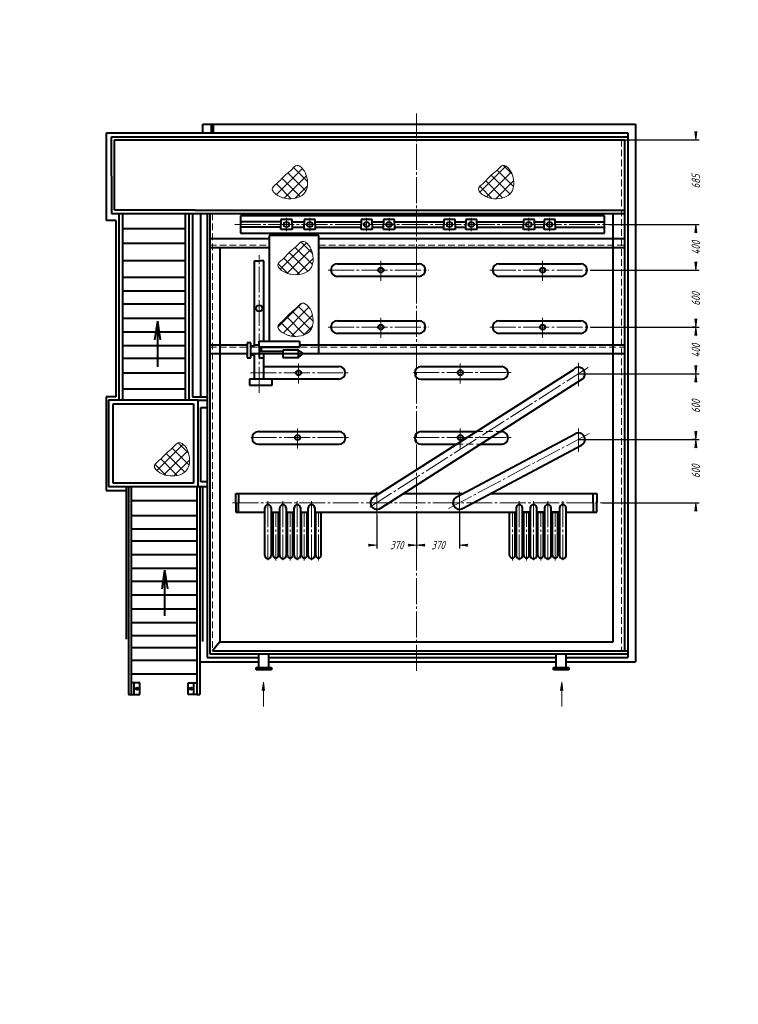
# Model space of a CAD drawing. Header units: millimetres. Extents: x 0 to 841, y 0 to 594.
# Tile 2 of 2: x 408 to 841, y 0 to 594. Entities that reach past the tile are written whole.
import ezdxf

# ---------------------------------------------------------------- set-up
doc = ezdxf.new("R2010")
doc.units = ezdxf.units.MM
for name, pattern in [('K5LT_AXLED', [20.152056, 15.652056, -1.5, 1.5, -1.5]), ('K5LT_BASIC', [0]), ('K5LT_DASHED', [6, 4, -2]), ('K5LT_THIN', [0]), ('K5LT_THIN_INCLUDED_TO_HATCHING', [0])]:
    doc.linetypes.add(name, pattern=pattern)
doc.styles.add('KDIMTEXTSTYLE', font='GOST_AU.SHX', dxfattribs={"width": 0.96, "oblique": 15, "height": 5})
doc.dimstyles.new('KDIMSTYLE (1.00)', dxfattribs={"dimtxt": 5, "dimasz": 1, "dimexe": 2, "dimexo": 0, "dimgap": 1, "dimtad": 1, "dimtxsty": 'KDIMTEXTSTYLE', "dimsah": 1, "dimcen": 0, "dimdle": 1, "dimadec": 0, "dimazin": 0, "dimtfac": 0.667, "dimtmove": 0, "dimatfit": 3, "dimfxl": 0, "dimtvp": 1, "dimtolj": 1, "dimtzin": 0, "dimarcsym": 0})
pattern_1 = [(45, (0, 0), (-3.367596, 3.367596), []), (135, (0, 0), (-3.367596, -3.367596), [])]

# ---------------------------------------------------------------- blocks, each defined once
blk = doc.blocks.new('U9')
blk.add_hatch(color=7).paths.add_polyline_path([(555.31, 189.34), (554.65, 194.34), (553.99, 189.34), (554.65, 189.84)])
at = {"color": 7, "linetype": 'K5LT_THIN', "lineweight": 18}
for p, q in [((553.99, 189.34), (554.65, 194.34)), ((554.65, 194.34), (555.31, 189.34)), ((554.65, 179.7), (554.65, 194.34)), ((554.65, 189.84), (553.99, 189.34)), ((555.31, 189.34), (554.65, 189.84))]:
    blk.add_line(p, q, dxfattribs=at)
blk = doc.blocks.new('U10')
blk.add_hatch(color=7).paths.add_polyline_path([(735.2, 189.34), (734.54, 194.34), (733.88, 189.34), (734.54, 189.84)])
at = {"color": 7, "linetype": 'K5LT_THIN', "lineweight": 18}
for p, q in [((733.88, 189.34), (734.54, 194.34)), ((734.54, 194.34), (735.2, 189.34)), ((734.54, 179.7), (734.54, 194.34)), ((734.54, 189.84), (733.88, 189.34)), ((735.2, 189.34), (734.54, 189.84))]:
    blk.add_line(p, q, dxfattribs=at)
blk = doc.blocks.new('KDIMARROW_01')
blk.add_hatch(color=0).paths.add_polyline_path([(0, 0), (-5, 0.66), (-4.5, 0), (-5, -0.66)])
at = {"color": 0, "linetype": 'K5LT_THIN', "lineweight": 18}
for p, q in [((-4.5, 0), (-5, 0.66)), ((-5, 0.66), (0, 0)), ((0, 0), (-5, -0.66)), ((-5, -0.66), (-4.5, 0)), ((0, 0), (-1, 0))]:
    blk.add_line(p, q, dxfattribs=at)
blk = doc.blocks.new('U18')
at = {"color": 5, "linetype": 'K5LT_BASIC', "lineweight": 40}
for p, q in [((550.32, 203.24), (559.5, 203.24)), ((550.32, 201.8), (550.32, 203.24)), ((559.5, 203.24), (559.5, 201.8)), ((559.5, 201.8), (550.32, 201.8))]:
    blk.add_line(p, q, dxfattribs=at)
blk = doc.blocks.new('U19')
at = {"color": 5, "linetype": 'K5LT_BASIC', "lineweight": 40}
for p, q in [((729.59, 203.24), (738.77, 203.24)), ((729.59, 201.8), (729.59, 203.24)), ((738.77, 203.24), (738.77, 201.8)), ((738.77, 201.8), (729.59, 201.8))]:
    blk.add_line(p, q, dxfattribs=at)

msp = doc.modelspace()

# ---------------------------------------------------------------- hatches: boundary and pattern name
h = msp.add_hatch()
h.set_pattern_fill('ANSI37', style=0, pattern_type=0)
h.set_pattern_definition(pattern_1)
h.paths.add_polyline_path([(565.728, 486.767), (565.678, 486.789), (565.605, 486.822), (565.495, 486.87), (565.33, 486.943), (565.084, 487.054), (564.715, 487.222), (564.167, 487.484), (563.359, 487.913), (562.198, 488.675), (561.241, 489.518), (561.184, 489.577), (561.07, 489.698), (560.852, 489.949), (560.533, 490.372), (560.203, 490.967), (560.04, 491.579), (560.035, 491.641), (560.034, 491.763), (560.057, 492.006), (560.203, 492.483), (560.811, 493.402), (561.539, 494.143), (561.945, 494.508), (562.157, 494.693), (562.275, 494.795), (562.366, 494.874), (562.476, 494.968), (562.629, 495.101), (562.852, 495.295), (562.923, 495.358), (563.064, 495.484), (563.339, 495.734), (563.866, 496.231), (564.849, 497.209), (565.781, 498.178), (566.334, 498.756), (566.786, 499.222), (567.29, 499.725), (567.965, 500.365), (568.041, 500.433), (568.193, 500.57), (568.502, 500.841), (569.035, 501.296), (569.462, 501.656), (569.923, 502.046), (570.521, 502.562), (571.364, 503.333), (571.96, 503.927), (572.028, 503.998), (572.164, 504.142), (572.282, 504.266), (572.341, 504.329), (572.374, 504.364), (572.417, 504.411), (572.481, 504.479), (572.578, 504.581), (572.723, 504.733), (572.941, 504.955), (573.271, 505.269), (573.777, 505.678), (574.571, 506.07), (574.791, 506.116), (574.86, 506.125), (575, 506.134), (575.284, 506.121), (575.863, 505.983), (577.02, 505.342), (577.868, 504.615), (578.412, 504.035), (578.567, 503.851), (578.637, 503.765), (578.773, 503.594), (579.029, 503.249), (579.482, 502.55), (580.184, 501.111), (580.879, 498.786), (580.9, 498.694), (580.939, 498.508), (581.014, 498.133), (581.142, 497.376), (581.295, 495.842), (581.105, 493.037), (580.99, 492.538), (580.963, 492.436), (580.905, 492.232), (580.775, 491.828), (580.458, 491.041), (579.6, 489.59), (579.009, 488.895), (578.94, 488.825), (578.799, 488.687), (578.507, 488.425), (577.881, 487.946), (576.496, 487.162), (573.953, 486.319), (573.833, 486.293), (573.594, 486.244), (573.115, 486.157), (572.154, 486.032), (570.233, 485.969), (567.789, 486.251), (567.707, 486.268), (567.542, 486.303), (567.213, 486.377), (566.559, 486.542), (566.122, 486.659), (565.904, 486.719), (565.794, 486.749), (565.739, 486.764)])
h = msp.add_hatch()
h.set_pattern_fill('ANSI37', style=0, pattern_type=0)
h.set_pattern_definition(pattern_1)
h.paths.add_polyline_path([(690.045, 486.767), (689.995, 486.789), (689.922, 486.822), (689.812, 486.87), (689.647, 486.943), (689.401, 487.054), (689.033, 487.222), (688.484, 487.484), (687.677, 487.913), (686.515, 488.675), (685.558, 489.518), (685.501, 489.577), (685.388, 489.698), (685.169, 489.949), (684.85, 490.372), (684.52, 490.967), (684.357, 491.579), (684.352, 491.641), (684.351, 491.763), (684.374, 492.006), (684.52, 492.483), (685.128, 493.402), (685.856, 494.143), (686.263, 494.508), (686.474, 494.693), (686.592, 494.795), (686.683, 494.874), (686.793, 494.968), (686.947, 495.101), (687.169, 495.295), (687.24, 495.358), (687.381, 495.484), (687.656, 495.734), (688.183, 496.231), (689.166, 497.209), (690.098, 498.178), (690.651, 498.756), (691.104, 499.222), (691.607, 499.725), (692.283, 500.365), (692.358, 500.433), (692.511, 500.57), (692.819, 500.841), (693.352, 501.296), (693.779, 501.656), (694.24, 502.046), (694.838, 502.562), (695.681, 503.333), (696.277, 503.927), (696.345, 503.998), (696.481, 504.142), (696.599, 504.266), (696.658, 504.329), (696.691, 504.364), (696.734, 504.411), (696.799, 504.479), (696.895, 504.581), (697.04, 504.733), (697.258, 504.955), (697.588, 505.269), (698.094, 505.678), (698.888, 506.07), (699.108, 506.116), (699.177, 506.125), (699.317, 506.134), (699.601, 506.121), (700.18, 505.983), (701.337, 505.342), (702.185, 504.615), (702.729, 504.035), (702.885, 503.851), (702.954, 503.765), (703.09, 503.594), (703.346, 503.249), (703.799, 502.55), (704.501, 501.111), (705.196, 498.786), (705.217, 498.694), (705.256, 498.508), (705.331, 498.133), (705.459, 497.376), (705.612, 495.842), (705.422, 493.037), (705.307, 492.538), (705.28, 492.436), (705.222, 492.232), (705.092, 491.828), (704.775, 491.041), (703.917, 489.59), (703.326, 488.895), (703.257, 488.825), (703.116, 488.687), (702.824, 488.425), (702.198, 487.946), (700.813, 487.162), (698.27, 486.319), (698.151, 486.293), (697.912, 486.244), (697.432, 486.157), (696.472, 486.032), (694.55, 485.969), (692.106, 486.251), (692.024, 486.268), (691.859, 486.303), (691.53, 486.377), (690.876, 486.542), (690.439, 486.659), (690.221, 486.719), (690.111, 486.749), (690.056, 486.764)])
h = msp.add_hatch()
h.set_pattern_fill('ANSI37', style=0, pattern_type=0)
h.set_pattern_definition(pattern_1)
h.paths.add_polyline_path([(569.09, 440.924), (569.04, 440.946), (568.967, 440.979), (568.857, 441.028), (568.692, 441.101), (568.446, 441.211), (568.078, 441.379), (567.529, 441.642), (566.722, 442.07), (565.56, 442.832), (564.603, 443.675), (564.546, 443.735), (564.433, 443.856), (564.214, 444.106), (563.895, 444.529), (563.565, 445.124), (563.402, 445.736), (563.398, 445.798), (563.396, 445.921), (563.419, 446.164), (563.565, 446.64), (564.173, 447.559), (564.901, 448.301), (565.308, 448.666), (565.519, 448.85), (565.637, 448.952), (565.729, 449.031), (565.838, 449.125), (565.992, 449.258), (566.214, 449.453), (566.285, 449.516), (566.426, 449.641), (566.701, 449.891), (567.228, 450.388), (568.211, 451.366), (569.143, 452.335), (569.696, 452.913), (570.149, 453.379), (570.652, 453.882), (571.328, 454.522), (571.403, 454.591), (571.556, 454.727), (571.864, 454.998), (572.397, 455.453), (572.824, 455.813), (573.285, 456.203), (573.883, 456.719), (574.726, 457.49), (575.322, 458.084), (575.39, 458.155), (575.527, 458.299), (575.644, 458.424), (575.703, 458.486), (575.736, 458.522), (575.779, 458.568), (575.844, 458.636), (575.94, 458.738), (576.085, 458.89), (576.303, 459.112), (576.633, 459.427), (577.139, 459.835), (577.933, 460.228), (578.153, 460.274), (578.222, 460.282), (578.362, 460.291), (578.646, 460.278), (579.225, 460.14), (580.383, 459.5), (581.23, 458.772), (581.774, 458.192), (581.93, 458.008), (582, 457.923), (582.135, 457.751), (582.391, 457.406), (582.844, 456.707), (583.547, 455.268), (584.241, 452.944), (584.262, 452.851), (584.301, 452.665), (584.376, 452.29), (584.504, 451.534), (584.657, 449.999), (584.467, 447.195), (584.353, 446.695), (584.325, 446.593), (584.267, 446.389), (584.137, 445.985), (583.82, 445.198), (582.962, 443.748), (582.371, 443.052), (582.302, 442.982), (582.161, 442.845), (581.869, 442.582), (581.243, 442.103), (579.858, 441.319), (577.315, 440.477), (577.196, 440.451), (576.957, 440.401), (576.477, 440.314), (575.517, 440.189), (573.595, 440.126), (571.151, 440.408), (571.069, 440.425), (570.904, 440.46), (570.575, 440.535), (569.921, 440.699), (569.484, 440.816), (569.266, 440.876), (569.156, 440.906), (569.101, 440.922)])
h = msp.add_hatch()
h.set_pattern_fill('ANSI37', style=0, pattern_type=0)
h.set_pattern_definition(pattern_1)
h.paths.add_polyline_path([(569.09, 403.698), (569.04, 403.719), (568.967, 403.752), (568.857, 403.801), (568.692, 403.874), (568.446, 403.984), (568.078, 404.152), (567.529, 404.415), (566.722, 404.843), (565.56, 405.605), (564.603, 406.448), (564.546, 406.508), (564.433, 406.629), (564.214, 406.879), (563.895, 407.302), (563.565, 407.897), (563.402, 408.509), (563.398, 408.571), (563.396, 408.694), (563.419, 408.937), (563.565, 409.413), (564.173, 410.333), (564.901, 411.074), (565.308, 411.439), (565.519, 411.623), (565.637, 411.725), (565.729, 411.804), (565.838, 411.898), (565.992, 412.031), (566.214, 412.226), (566.285, 412.289), (566.426, 412.414), (566.701, 412.664), (567.228, 413.161), (568.211, 414.139), (569.143, 415.108), (569.696, 415.686), (570.149, 416.152), (570.652, 416.655), (571.328, 417.295), (571.403, 417.364), (571.556, 417.5), (571.864, 417.771), (572.397, 418.226), (572.824, 418.586), (573.285, 418.976), (573.883, 419.492), (574.726, 420.263), (575.322, 420.857), (575.39, 420.928), (575.527, 421.072), (575.644, 421.197), (575.703, 421.26), (575.736, 421.295), (575.779, 421.341), (575.844, 421.409), (575.94, 421.511), (576.085, 421.663), (576.303, 421.885), (576.633, 422.2), (577.139, 422.608), (577.933, 423.001), (578.153, 423.047), (578.222, 423.055), (578.362, 423.064), (578.646, 423.051), (579.225, 422.913), (580.383, 422.273), (581.23, 421.545), (581.774, 420.965), (581.93, 420.781), (582, 420.696), (582.135, 420.524), (582.391, 420.179), (582.844, 419.48), (583.547, 418.041), (584.241, 415.717), (584.262, 415.624), (584.301, 415.438), (584.376, 415.063), (584.504, 414.307), (584.657, 412.772), (584.467, 409.968), (584.353, 409.468), (584.325, 409.366), (584.267, 409.162), (584.137, 408.758), (583.82, 407.971), (582.962, 406.521), (582.371, 405.825), (582.302, 405.755), (582.161, 405.618), (581.869, 405.355), (581.243, 404.876), (579.858, 404.092), (577.315, 403.25), (577.196, 403.224), (576.957, 403.174), (576.477, 403.088), (575.517, 402.962), (573.595, 402.899), (571.151, 403.181), (571.069, 403.198), (570.904, 403.233), (570.575, 403.308), (569.921, 403.472), (569.484, 403.589), (569.266, 403.649), (569.156, 403.679), (569.101, 403.695)])
h = msp.add_hatch()
h.set_pattern_fill('ANSI37', style=0, pattern_type=0)
h.set_pattern_definition(pattern_1)
h.paths.add_polyline_path([(494.598, 319.524), (494.549, 319.546), (494.475, 319.578), (494.365, 319.627), (494.2, 319.7), (493.954, 319.81), (493.586, 319.978), (493.038, 320.241), (492.23, 320.669), (491.068, 321.431), (490.111, 322.274), (490.054, 322.334), (489.941, 322.455), (489.722, 322.705), (489.403, 323.128), (489.073, 323.723), (488.91, 324.335), (488.906, 324.397), (488.904, 324.52), (488.927, 324.763), (489.073, 325.239), (489.681, 326.159), (490.409, 326.9), (490.816, 327.265), (491.028, 327.449), (491.145, 327.551), (491.237, 327.63), (491.346, 327.724), (491.5, 327.857), (491.722, 328.052), (491.793, 328.115), (491.934, 328.24), (492.209, 328.49), (492.736, 328.987), (493.719, 329.965), (494.651, 330.934), (495.204, 331.513), (495.657, 331.978), (496.16, 332.481), (496.836, 333.121), (496.911, 333.19), (497.064, 333.326), (497.373, 333.597), (497.905, 334.053), (498.332, 334.412), (498.793, 334.802), (499.391, 335.318), (500.234, 336.09), (500.83, 336.683), (500.898, 336.755), (501.035, 336.898), (501.152, 337.023), (501.211, 337.086), (501.244, 337.121), (501.287, 337.167), (501.352, 337.235), (501.448, 337.338), (501.593, 337.489), (501.811, 337.711), (502.141, 338.026), (502.647, 338.434), (503.441, 338.827), (503.661, 338.873), (503.73, 338.881), (503.87, 338.89), (504.154, 338.878), (504.733, 338.739), (505.891, 338.099), (506.738, 337.371), (507.282, 336.791), (507.438, 336.607), (507.508, 336.522), (507.643, 336.35), (507.899, 336.005), (508.352, 335.306), (509.055, 333.867), (509.749, 331.543), (509.77, 331.45), (509.81, 331.264), (509.884, 330.89), (510.012, 330.133), (510.166, 328.598), (509.976, 325.794), (509.861, 325.294), (509.833, 325.192), (509.775, 324.988), (509.645, 324.585), (509.328, 323.798), (508.47, 322.347), (507.879, 321.651), (507.81, 321.581), (507.67, 321.444), (507.377, 321.181), (506.751, 320.702), (505.366, 319.918), (502.823, 319.076), (502.704, 319.05), (502.465, 319), (501.986, 318.914), (501.025, 318.788), (499.103, 318.725), (496.659, 319.008), (496.577, 319.024), (496.412, 319.059), (496.084, 319.134), (495.429, 319.298), (494.992, 319.415), (494.774, 319.475), (494.664, 319.505), (494.609, 319.521)])

# ---------------------------------------------------------------- linework, layer by layer
at = {"color": 30, "linetype": 'K5LT_AXLED', "lineweight": 18}
for p, q in [((647.002, 201.18), (647.002, 537.424)), ((537.411, 470.448), (762.944, 470.448)), ((568.582, 474.373), (568.582, 466.513)), ((582.613, 474.373), (582.613, 466.513)), ((616.873, 474.373), (616.873, 466.513)), ((630.41, 474.373), (630.41, 466.513)), ((666.86, 474.373), (666.86, 466.513)), ((680.002, 474.373), (680.002, 466.513)), ((714.737, 474.373), (714.737, 466.513)), ((727.222, 474.373), (727.222, 466.513)), ((552.087, 368.957), (552.087, 451.872)), ((625.474, 436.427), (625.474, 448.527)), ((722.972, 436.427), (722.972, 448.527)), ((593.7, 442.924), (654.378, 442.924)), ((691.198, 442.924), (751.877, 442.924)), ((625.474, 402.048), (625.474, 414.148)), ((722.972, 402.048), (722.972, 414.148)), ((593.7, 408.545), (654.378, 408.545)), ((691.198, 408.545), (751.877, 408.545)), ((575.811, 374.48), (575.811, 386.579)), ((673.368, 374.566), (673.368, 386.666)), ((744.623, 387.053), (744.623, 372.972)), ((546.874, 380.977), (606.404, 380.977)), ((618.808, 299.829), (750.533, 384.129)), ((645.061, 381.063), (704.591, 381.063)), ((575.295, 335.354), (575.295, 347.454)), ((673.368, 335.354), (673.368, 347.454)), ((744.623, 347.455), (744.623, 333.374)), ((546.988, 341.851), (606.518, 341.851)), ((645.061, 341.851), (704.591, 341.851)), ((666.229, 299.015), (751.132, 344.374)), ((623.073, 309.241), (623.073, 295.16)), ((672.889, 309.241), (672.889, 295.16)), ((557.425, 303.567), (557.425, 267.898)), ((566.454, 303.567), (566.454, 267.898)), ((575.113, 303.567), (575.113, 267.898)), ((583.668, 303.567), (583.668, 267.898)), ((708.969, 303.567), (708.969, 267.898)), ((717.523, 303.567), (717.523, 267.898)), ((726.182, 303.567), (726.182, 267.898)), ((735.211, 303.567), (735.211, 267.898)), ((535.977, 302.541), (759.05, 302.541)), ((562.102, 267.833), (562.102, 296.987)), ((570.775, 267.833), (570.775, 296.987)), ((579.338, 267.833), (579.338, 296.987)), ((587.869, 267.833), (587.869, 296.987)), ((704.768, 267.833), (704.768, 296.987)), ((713.298, 267.833), (713.298, 296.987)), ((721.861, 267.833), (721.861, 296.987)), ((730.534, 267.833), (730.534, 296.987))]:
    msp.add_line(p, q, dxfattribs=at)
at = {"color": 5, "linetype": 'K5LT_BASIC', "lineweight": 40}
for p, q in [((518.057, 525.675), (518.057, 531.061)), ((518.057, 531.061), (778.982, 531.061)), ((523.154, 531.061), (523.154, 525.675)), ((524.648, 525.675), (524.648, 531.061)), ((778.982, 531.061), (778.982, 206.515)), ((460.044, 472.795), (460.044, 525.675)), ((460.044, 525.675), (774.315, 525.675)), ((463.028, 499.6), (463.028, 523.426)), ((463.028, 523.426), (774.315, 523.426)), ((774.315, 525.675), (774.315, 209.216)), ((464.968, 479.17), (464.968, 521.568)), ((464.968, 521.568), (526.929, 521.568)), ((526.929, 521.568), (772.397, 521.568)), ((772.397, 521.568), (772.397, 213.155)), ((463.028, 499.6), (463.028, 477.004)), ((463.028, 477.004), (772.397, 477.004)), ((513.47, 479.17), (464.968, 479.17)), ((467.54, 477.004), (467.54, 364.433)), ((469.667, 477.004), (469.667, 364.433)), ((507.553, 477.004), (507.553, 364.433)), ((509.679, 477.004), (509.679, 364.433)), ((511.951, 477.004), (511.951, 366.568)), ((513.47, 479.17), (772.397, 479.17)), ((516.637, 477.004), (516.637, 374.094)), ((520.817, 477.004), (520.817, 420.983)), ((522.313, 477.004), (522.313, 427.872)), ((760.423, 475.761), (540.786, 475.761)), ((540.786, 475.761), (540.786, 465.134)), ((760.423, 465.134), (760.423, 475.761)), ((765.586, 218.624), (765.586, 477.004)), ((465.716, 472.795), (460.044, 472.795)), ((465.716, 472.795), (465.716, 366.495)), ((565.241, 472.022), (540.786, 472.022)), ((571.923, 473.558), (565.241, 473.558)), ((565.241, 473.558), (565.241, 470.485)), ((565.241, 467.337), (565.241, 470.41)), ((571.923, 470.448), (571.923, 473.558)), ((571.923, 472.003), (579.272, 472.022)), ((571.923, 470.448), (571.923, 467.337)), ((585.954, 473.558), (579.272, 473.558)), ((579.272, 473.558), (579.272, 470.485)), ((579.272, 467.337), (579.272, 470.41)), ((585.954, 470.448), (585.954, 473.558)), ((585.954, 472.003), (613.532, 472.022)), ((585.954, 470.448), (585.954, 467.337)), ((620.214, 473.558), (613.532, 473.558)), ((613.532, 473.558), (613.532, 470.485)), ((613.532, 467.337), (613.532, 470.41)), ((620.214, 470.448), (620.214, 473.558)), ((620.214, 472.003), (627.069, 472.003)), ((620.214, 470.448), (620.214, 467.337)), ((633.751, 473.558), (627.069, 473.558)), ((627.069, 473.558), (627.069, 470.485)), ((627.069, 467.337), (627.069, 470.41)), ((633.751, 470.448), (633.751, 473.558)), ((633.751, 472.003), (663.519, 472.022)), ((633.751, 470.448), (633.751, 467.337)), ((670.201, 473.558), (663.519, 473.558)), ((663.519, 473.558), (663.519, 470.485)), ((663.519, 467.337), (663.519, 470.41)), ((670.201, 470.448), (670.201, 473.558)), ((670.201, 472.022), (676.661, 472.022)), ((670.201, 470.448), (670.201, 467.337)), ((683.343, 473.558), (676.661, 473.558)), ((676.661, 473.558), (676.661, 470.485)), ((676.661, 467.337), (676.661, 470.41)), ((683.343, 470.448), (683.343, 473.558)), ((683.343, 472.003), (711.396, 472.022)), ((683.343, 470.448), (683.343, 467.337)), ((718.078, 473.558), (711.396, 473.558)), ((711.396, 473.558), (711.396, 470.485)), ((711.396, 467.337), (711.396, 470.41)), ((718.078, 470.448), (718.078, 473.558)), ((718.078, 472.003), (723.881, 472.003)), ((718.078, 470.448), (718.078, 467.337)), ((730.563, 473.558), (723.881, 473.558)), ((723.881, 473.558), (723.881, 470.485)), ((723.881, 467.337), (723.881, 470.41)), ((730.563, 470.448), (730.563, 473.558)), ((730.563, 472.003), (760.423, 472.003)), ((730.563, 470.448), (730.563, 467.337)), ((469.667, 467.995), (507.553, 467.995)), ((565.241, 468.873), (540.786, 468.873)), ((540.786, 465.134), (760.423, 465.134)), ((588.049, 463.749), (558.144, 463.749)), ((558.144, 463.749), (558.144, 400.09)), ((571.923, 467.337), (565.241, 467.337)), ((571.923, 468.892), (579.272, 468.873)), ((585.954, 467.337), (579.272, 467.337)), ((585.954, 468.892), (613.532, 468.873)), ((588.049, 392.538), (588.049, 463.749)), ((620.214, 467.337), (613.532, 467.337)), ((620.214, 468.892), (627.069, 468.892)), ((633.751, 467.337), (627.069, 467.337)), ((633.751, 468.892), (663.519, 468.873)), ((670.201, 467.337), (663.519, 467.337)), ((670.201, 468.873), (676.661, 468.873)), ((683.343, 467.337), (676.661, 467.337)), ((683.343, 468.892), (711.396, 468.873)), ((718.078, 467.337), (711.396, 467.337)), ((718.078, 468.892), (723.881, 468.892)), ((730.563, 467.337), (723.881, 467.337)), ((730.563, 468.892), (760.423, 468.892)), ((469.667, 459.156), (507.553, 459.156)), ((522.313, 461.904), (558.144, 461.904)), ((588.049, 461.904), (772.397, 461.904)), ((522.313, 456.568), (558.144, 456.568)), ((528.418, 456.568), (528.418, 218.624)), ((588.049, 456.568), (772.397, 456.568)), ((469.667, 448.809), (507.553, 448.809)), ((549.254, 397.285), (549.254, 448.558)), ((549.254, 448.558), (552.087, 448.558)), ((554.92, 448.558), (552.087, 448.558)), ((554.92, 400.09), (554.92, 448.558)), ((599.174, 446.727), (648.504, 446.727)), ((696.672, 446.727), (746.002, 446.727)), ((469.667, 438.64), (507.553, 438.64)), ((648.504, 439.121), (599.174, 439.121)), ((746.002, 439.121), (696.672, 439.121)), ((469.667, 430.491), (507.553, 430.491)), ((522.313, 427.872), (522.313, 211.442)), ((469.667, 422.623), (507.553, 422.623)), ((520.817, 420.983), (520.817, 209.216)), ((469.667, 413.938), (507.553, 413.938)), ((490.747, 412.138), (489.002, 400.951)), ((490.747, 412.138), (490.747, 384.643)), ((490.747, 412.138), (492.492, 400.951)), ((599.174, 412.348), (648.504, 412.348)), ((696.672, 412.348), (746.002, 412.348)), ((469.667, 405.759), (507.553, 405.759)), ((648.504, 404.742), (599.174, 404.742)), ((746.002, 404.742), (696.672, 404.742)), ((547.123, 399.114), (544.95, 399.114)), ((544.95, 399.114), (544.95, 390.008)), ((547.123, 390.008), (547.123, 399.114)), ((552.087, 396.474), (552.087, 400.09)), ((552.087, 400.09), (554.92, 400.09)), ((554.92, 400.09), (576.478, 400.09)), ((576.478, 400.09), (576.478, 396.474)), ((469.667, 397.502), (507.553, 397.502)), ((522.313, 397.874), (544.95, 397.874)), ((522.313, 392.538), (544.95, 392.538)), ((547.123, 397.285), (549.254, 397.285)), ((547.123, 392.538), (772.397, 392.538)), ((549.254, 397.874), (552.087, 397.874)), ((576.478, 396.474), (552.087, 396.474)), ((552.087, 396.474), (552.087, 392.538)), ((552.087, 396.474), (576.478, 396.474)), ((566.386, 393.853), (552.087, 393.853)), ((552.087, 392.538), (552.087, 390.104)), ((553.603, 393.853), (553.603, 396.474)), ((554.92, 377.174), (554.92, 392.538)), ((575.905, 394.718), (566.386, 394.718)), ((566.386, 394.718), (566.386, 390.269)), ((575.905, 390.269), (575.905, 394.718)), ((578.913, 392.538), (575.905, 394.718)), ((575.905, 390.269), (578.913, 392.538)), ((576.478, 397.874), (772.397, 397.874)), ((469.667, 389.868), (507.553, 389.868)), ((544.95, 390.008), (547.123, 390.008)), ((547.123, 391.837), (549.254, 391.837)), ((549.254, 377.174), (549.254, 391.837)), ((552.087, 390.104), (554.92, 390.104)), ((566.386, 390.269), (575.905, 390.269)), ((469.667, 380.951), (507.553, 380.951)), ((554.92, 384.78), (600.193, 384.78)), ((621.089, 305.963), (741.772, 383.066)), ((649.724, 384.713), (698.378, 384.713)), ((550.862, 377.174), (546.251, 377.174)), ((546.251, 377.174), (546.251, 373.422)), ((600.193, 377.174), (550.862, 377.174)), ((559.949, 373.422), (559.949, 377.174)), ((625.606, 299.54), (746.465, 376.863)), ((649.724, 377.107), (698.378, 377.107)), ((469.667, 371.291), (507.553, 371.291)), ((516.637, 374.094), (516.637, 366.568)), ((546.251, 373.422), (559.949, 373.422)), ((465.716, 366.495), (459.78, 366.495)), ((459.78, 366.495), (459.78, 310.026)), ((515.229, 364.433), (461.334, 364.433)), ((461.334, 364.433), (461.334, 312.374)), ((511.951, 366.568), (520.817, 366.568)), ((515.229, 312.374), (515.229, 364.433)), ((515.229, 364.433), (520.817, 364.433)), ((464.002, 362.193), (512.455, 362.193)), ((464.002, 314.401), (464.002, 362.193)), ((512.455, 362.193), (512.455, 314.401)), ((516.872, 315.099), (516.872, 360.002)), ((516.872, 360.002), (520.817, 360.002)), ((551.65, 345.501), (600.304, 345.501)), ((649.724, 345.501), (682.975, 345.501)), ((697.445, 345.501), (698.378, 345.501)), ((670.905, 305.963), (742.721, 344.199)), ((551.65, 337.895), (600.304, 337.895)), ((649.724, 337.895), (671.069, 337.895)), ((674.736, 299.078), (746.465, 337.265)), ((685.556, 337.895), (698.378, 337.895)), ((520.817, 315.099), (516.872, 315.099)), ((459.78, 310.026), (471.83, 310.026)), ((461.334, 312.374), (515.229, 312.374)), ((512.455, 314.401), (464.002, 314.401)), ((471.83, 312.374), (471.83, 220.279)), ((473.365, 312.374), (473.365, 186.965)), ((475.105, 186.965), (475.105, 312.374)), ((514.434, 312.374), (514.434, 186.987)), ((515.229, 312.374), (520.817, 312.374)), ((516.255, 312.374), (516.255, 186.987)), ((518.023, 312.374), (518.023, 218.805)), ((475.105, 303.857), (514.434, 303.857)), ((537.941, 302.541), (537.941, 308.095)), ((537.941, 308.095), (624.425, 308.095)), ((539.736, 308.095), (539.736, 302.541)), ((638.977, 308.095), (674.909, 308.095)), ((691.673, 308.095), (755.712, 308.095)), ((753.551, 302.541), (753.551, 308.095)), ((755.712, 308.095), (755.712, 302.541)), ((537.941, 302.541), (537.941, 296.987)), ((539.736, 296.987), (539.736, 302.541)), ((555.469, 270.73), (555.469, 299.43)), ((559.381, 299.43), (559.381, 270.73)), ((564.498, 270.73), (564.498, 299.43)), ((568.41, 299.43), (568.41, 270.73)), ((573.157, 270.73), (573.157, 299.43)), ((577.069, 299.43), (577.069, 270.73)), ((581.712, 270.73), (581.712, 299.43)), ((585.624, 299.43), (585.624, 270.73)), ((707.012, 299.43), (707.012, 270.73)), ((710.925, 270.73), (710.925, 299.43)), ((715.567, 299.43), (715.567, 270.73)), ((719.48, 270.73), (719.48, 299.43)), ((724.226, 299.43), (724.226, 270.73)), ((728.138, 270.73), (728.138, 299.43)), ((733.255, 299.43), (733.255, 270.73)), ((737.167, 270.73), (737.167, 299.43)), ((753.551, 302.541), (753.551, 296.987)), ((755.712, 296.987), (755.712, 302.541)), ((475.105, 294.847), (514.434, 294.847)), ((537.941, 296.987), (555.469, 296.987)), ((559.381, 296.987), (564.498, 296.987)), ((560.459, 270.881), (560.459, 296.987)), ((563.746, 270.881), (563.746, 296.987)), ((568.41, 296.987), (573.157, 296.987)), ((569.131, 270.881), (569.131, 296.987)), ((572.419, 270.881), (572.419, 296.987)), ((577.069, 296.987), (581.712, 296.987)), ((577.694, 270.881), (577.694, 296.987)), ((580.982, 270.881), (580.982, 296.987)), ((585.624, 296.987), (707.012, 296.987)), ((586.225, 270.881), (586.225, 296.987)), ((589.512, 270.881), (589.512, 296.987)), ((703.124, 270.881), (703.124, 296.987)), ((706.412, 270.881), (706.412, 296.987)), ((715.567, 296.987), (710.925, 296.987)), ((710.925, 296.987), (715.567, 296.987)), ((711.654, 270.881), (711.654, 296.987)), ((714.942, 270.881), (714.942, 296.987)), ((724.226, 296.987), (719.48, 296.987)), ((719.48, 296.987), (724.226, 296.987)), ((720.217, 270.881), (720.217, 296.987)), ((723.505, 270.881), (723.505, 296.987)), ((733.255, 296.987), (728.138, 296.987)), ((728.138, 296.987), (733.255, 296.987)), ((728.89, 270.881), (728.89, 296.987)), ((732.178, 270.881), (732.178, 296.987)), ((737.167, 296.987), (755.712, 296.987)), ((475.105, 286.761), (514.434, 286.761)), ((475.105, 279.599), (514.434, 279.599)), ((475.105, 271.282), (514.434, 271.282)), ((475.105, 263.167), (514.434, 263.167)), ((495.071, 261.814), (493.326, 250.627)), ((495.071, 261.814), (496.816, 250.627)), ((495.071, 261.814), (495.071, 234.319)), ((475.105, 255.312), (514.434, 255.312)), ((475.105, 246.995), (514.434, 246.995)), ((475.105, 238.5), (514.434, 238.5)), ((475.105, 230.414), (514.434, 230.414)), ((475.105, 222.443), (514.434, 222.443)), ((475.105, 215.166), (514.434, 215.166)), ((528.418, 218.624), (523.951, 213.155)), ((528.418, 218.624), (765.586, 218.624)), ((520.817, 209.216), (551.918, 209.216)), ((522.313, 211.442), (774.315, 211.442)), ((523.951, 213.155), (774.315, 213.155)), ((551.918, 203.237), (551.918, 211.442)), ((557.901, 203.237), (557.901, 211.442)), ((557.901, 209.216), (731.188, 209.216)), ((731.188, 203.237), (731.188, 211.442)), ((737.171, 203.237), (737.171, 211.442)), ((737.171, 209.216), (774.315, 209.216)), ((475.105, 207.542), (514.434, 207.542)), ((516.255, 206.515), (551.918, 206.515)), ((557.901, 206.515), (731.188, 206.515)), ((737.171, 206.515), (778.982, 206.515)), ((475.105, 199.456), (514.434, 199.456)), ((480.159, 194.009), (475.105, 194.009)), ((476.74, 186.965), (476.74, 194.009)), ((480.159, 186.965), (480.159, 194.009)), ((509.38, 186.965), (509.38, 194.009)), ((509.38, 194.009), (514.434, 194.009)), ((512.799, 186.965), (512.799, 194.009)), ((473.365, 186.965), (475.105, 186.965)), ((475.105, 186.965), (480.159, 186.965)), ((514.434, 186.965), (509.38, 186.965)), ((514.434, 186.987), (516.255, 186.987))]:
    msp.add_line(p, q, dxfattribs=at)
at = {"color": 7, "linetype": 'K5LT_DASHED', "lineweight": 18}
for p, q in [((770.489, 521.568), (770.489, 213.155)), ((523.951, 477.004), (523.951, 213.155)), ((522.313, 457.967), (558.144, 457.967)), ((588.049, 457.967), (772.397, 457.967)), ((522.313, 396.474), (544.95, 396.474)), ((547.123, 396.474), (772.397, 396.474)), ((682.975, 345.501), (697.445, 345.501)), ((671.069, 337.895), (685.556, 337.895))]:
    msp.add_line(p, q, dxfattribs=at)
at = {"color": 5, "linetype": 'K5LT_BASIC', "lineweight": 40}
for centre, radius in [((568.582, 470.443), 1.623), ((582.613, 470.443), 1.623), ((616.873, 470.443), 1.623), ((630.41, 470.443), 1.623), ((666.86, 470.443), 1.623), ((680.002, 470.443), 1.623), ((714.737, 470.443), 1.623), ((727.222, 470.443), 1.623), ((625.474, 442.924), 1.535), ((722.972, 442.924), 1.535), ((552.087, 419.847), 1.907), ((625.474, 408.545), 1.535), ((722.972, 408.545), 1.535), ((575.811, 380.977), 1.535), ((673.368, 381.063), 1.535), ((575.295, 341.851), 1.535), ((673.368, 341.851), 1.535), ((478.509, 190.368), 0.661), ((511.03, 190.368), 0.661)]:
    msp.add_circle(centre, radius, dxfattribs=at)
for centre, radius, start, end in [((599.174, 442.924), 3.803, 90, 270), ((648.504, 442.924), 3.803, 270, 90), ((696.672, 442.924), 3.803, 90, 270), ((746.002, 442.924), 3.803, 270, 90), ((599.174, 408.545), 3.803, 90, 270), ((648.504, 408.545), 3.803, 270, 90), ((696.672, 408.545), 3.803, 90, 270), ((746.002, 408.545), 3.803, 270, 90), ((600.193, 380.977), 3.803, 270, 90), ((649.724, 380.91), 3.803, 90, 270), ((698.378, 380.91), 3.803, 270, 90), ((744.623, 380.346), 3.94, 297.870427, 136.343067), ((551.65, 341.698), 3.803, 90, 270), ((600.304, 341.698), 3.803, 270, 90), ((649.724, 341.698), 3.803, 90, 270), ((698.378, 341.698), 3.803, 270, 90), ((744.623, 340.748), 3.94, 297.870427, 118.857126), ((623.073, 302.558), 3.94, 120.23096, 310.008064), ((672.889, 302.558), 3.94, 120.23096, 298.10161), ((557.425, 299.43), 1.956, 0, 180), ((566.454, 299.43), 1.956, 0, 180), ((575.113, 299.43), 1.956, 0, 180), ((583.668, 299.43), 1.956, 0, 180), ((708.969, 299.43), 1.956, 0, 180), ((717.523, 299.43), 1.956, 0, 180), ((726.182, 299.43), 1.956, 0, 180), ((735.211, 299.43), 1.956, 0, 180), ((557.425, 270.73), 1.956, 180, 0), ((562.102, 270.881), 1.644, 180, 0), ((566.454, 270.73), 1.956, 180, 0), ((570.775, 270.881), 1.644, 180, 0), ((575.113, 270.73), 1.956, 180, 0), ((579.338, 270.881), 1.644, 180, 0), ((583.668, 270.73), 1.956, 180, 0), ((587.869, 270.881), 1.644, 180, 0), ((704.768, 270.881), 1.644, 180, 0), ((708.969, 270.73), 1.956, 180, 0), ((713.298, 270.881), 1.644, 180, 0), ((717.523, 270.73), 1.956, 180, 0), ((721.861, 270.881), 1.644, 180, 0), ((726.182, 270.73), 1.956, 180, 0), ((730.534, 270.881), 1.644, 180, 0), ((735.211, 270.73), 1.956, 180, 0)]:
    msp.add_arc(centre, radius, start, end, dxfattribs=at)
at = {"color": 7, "linetype": 'K5LT_THIN_INCLUDED_TO_HATCHING', "lineweight": 18}
for points in [[(565.728, 486.767), (564.15, 487.465), (561.856, 488.478), (559.066, 492.288), (563.984, 495.96), (567.296, 500.097), (571.52, 503.188), (574.801, 507.287), (579.377, 503.631), (581.147, 498.753), (581.652, 493.181), (579.094, 488.158), (573.879, 485.88), (569.106, 485.836), (566.419, 486.577), (565.728, 486.767)], [(690.045, 486.767), (688.467, 487.465), (686.173, 488.478), (683.383, 492.288), (688.301, 495.96), (691.613, 500.097), (695.837, 503.188), (699.118, 507.287), (703.694, 503.631), (705.464, 498.753), (705.969, 493.181), (703.411, 488.158), (698.196, 485.88), (693.423, 485.836), (690.736, 486.577), (690.045, 486.767)], [(569.09, 440.924), (567.512, 441.622), (565.218, 442.635), (562.429, 446.445), (567.346, 450.117), (570.658, 454.254), (574.882, 457.345), (578.163, 461.444), (582.739, 457.788), (584.51, 452.91), (585.014, 447.339), (582.456, 442.316), (577.241, 440.038), (572.468, 439.993), (569.781, 440.734), (569.09, 440.924)], [(569.09, 403.698), (567.512, 404.395), (565.218, 405.408), (562.429, 409.218), (567.346, 412.89), (570.658, 417.027), (574.882, 420.119), (578.163, 424.217), (582.739, 420.561), (584.51, 415.684), (585.014, 410.112), (582.456, 405.089), (577.241, 402.811), (572.468, 402.766), (569.781, 403.507), (569.09, 403.698)], [(494.598, 319.524), (493.02, 320.221), (490.726, 321.234), (487.937, 325.044), (492.854, 328.717), (496.166, 332.853), (500.39, 335.945), (503.671, 340.043), (508.247, 336.387), (510.018, 331.51), (510.522, 325.938), (507.964, 320.915), (502.749, 318.637), (497.976, 318.593), (495.289, 319.333), (494.598, 319.524)]]:
    msp.add_open_spline(points, degree=3, knots=[0, 0, 0, 0, 2.4183538, 3.5139181, 5.6607578, 8.9887796, 11.4570326, 13.111788, 15.1317101, 17.7121135, 20.5960946, 22.5043826, 25.1202812, 27.9851184, 28.9762161, 28.9762161, 28.9762161, 28.9762161], dxfattribs=at)

# ---------------------------------------------------------------- block references
for name in ['U18', 'U19', 'U9', 'U10']:
    msp.add_blockref(name, (0, 0))

# ---------------------------------------------------------------- dimensions: what is measured, and where the dimension line sits
at = {"color": 7}
for base, p1, p2, location, text in [((815.389, 470.448), (764.521, 521.568), (762.944, 470.448), (815.389, 496.448), '\\H5.0;\\W0.965;\\Q15;\\H5.0;\\W0.965;\\Q15;\\Q15;685'), ((815.389, 470.448), (751.877, 442.924), (787.205, 470.448), (815.389, 456.448), '\\H5.0;\\W0.965;\\Q15;\\H5.0;\\W0.965;\\Q15;\\Q15;400'), ((815.389, 408.545), (754.746, 442.924), (751.877, 408.545), (815.389, 425.545), '\\H5.0;\\W0.965;\\Q15;\\H5.0;\\W0.965;\\Q15;\\Q15;600'), ((815.389, 380.346), (815.389, 408.545), (744.623, 380.346), (815.389, 394.346), '\\H5.0;\\W0.965;\\Q15;\\H5.0;\\W0.965;\\Q15;\\Q15;400'), ((815.389, 340.748), (810.582, 380.346), (744.623, 340.748), (815.389, 360.748), '\\H5.0;\\W0.965;\\Q15;\\H5.0;\\W0.965;\\Q15;\\Q15;600'), ((815.389, 302.541), (815.389, 340.748), (759.05, 302.541), (815.389, 321.541), '\\H5.0;\\W0.965;\\Q15;\\H5.0;\\W0.965;\\Q15;\\Q15;600')]:
    msp.add_linear_dim(base=base, p1=p1, p2=p2, angle=90, location=location, text=text, dimstyle='KDIMSTYLE (1.00)', override={"dimexo": 0, "dimblk1": 'KDIMARROW_01', "dimblk2": 'KDIMARROW_01', "dimse1": 0, "dimse2": 0, "dimclrt": 7, "dimtolj": 1}, dxfattribs=at).render()
for base, p1, p2, location in [((623.073, 277.014), (647.002, 292.281), (623.073, 295.16), (635.073, 277.014)), ((647.002, 277.014), (672.889, 296.987), (647.002, 296.987), (660.002, 277.014))]:
    msp.add_linear_dim(base=base, p1=p1, p2=p2, location=location, text='\\H5.0;\\W0.965;\\Q15;\\H5.0;\\W0.965;\\Q15;\\Q15;370', dimstyle='KDIMSTYLE (1.00)', override={"dimexo": 0, "dimblk1": 'KDIMARROW_01', "dimblk2": 'KDIMARROW_01', "dimse1": 0, "dimse2": 0, "dimclrt": 7, "dimtolj": 1}, dxfattribs=at).render()

doc.saveas('drawing.dxf')
